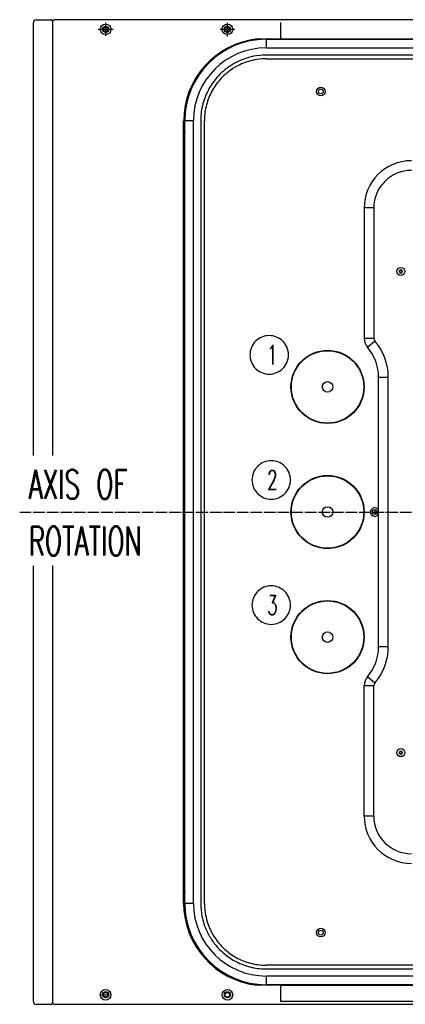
# Model space of a CAD drawing. Extents: x -1809 to 6113, y -4129 to 1471.
# Tile 192 of 197: x 4537 to 4938, y -612 to 411. Entities that reach past the tile are written whole.
import ezdxf

# ---------------------------------------------------------------- set-up
doc = ezdxf.new("R2010")
doc.units = 0
doc.linetypes.add('DOT_CENTER', pattern=[14, 12, -1, 0, -1])
doc.layers.get('0').update_dxf_attribs({"linetype": 'CONTINUOUS'})
for name, color, linetype in [('1', 7, 'CONTINUOUS'), ('VOLL3', 7, 'CONTINUOUS'), ('VOLL4', 7, 'CONTINUOUS')]:
    doc.layers.add(name, color=color, linetype=linetype)
doc.styles.add('CONVERTER_1', font='txt.shx', dxfattribs={"width": 0.63})

# ---------------------------------------------------------------- blocks, each defined once
blk = doc.blocks.new('GABEL_TOP__1062', base_point=(4288, 420.7))
at = {"layer": '1', "color": 3, "linetype": 'CONTINUOUS'}
for p, q in [((4808, 391.6), (5335, 391.5)), ((4707.5, -506.3), (4707.5, 306.3)), ((4808, -591.6), (5335, -591.6))]:
    blk.add_line(p, q, dxfattribs=at)
at = {"layer": '1', "color": 3, "linetype": 'DOT_CENTER'}
blk.add_line((4537.3, -100), (5720.7, -100), dxfattribs=at)
at = {"layer": 'VOLL3', "color": 3, "linetype": 'CONTINUOUS'}
for p, q in [((4554.5, 411.4), (4569.5, 411.4)), ((4571.5, 409.4), (4571.5, -41.2)), ((5335, 411.4), (4573.5, 411.4)), ((4551.5, -41.2), (4551.5, 408.4)), ((4634.2, 401.5), (4618.8, 401.5)), ((4626.5, 408.2), (4626.5, 394.6)), ((4760.7, 401.5), (4745.3, 401.5)), ((4753, 394.2), (4753, 408.2)), ((4551.5, -608.6), (4551.5, -156)), ((4571.5, -155.4), (4571.5, -609.6)), ((4622.3, -601.6), (4630.7, -601.6)), ((4569.5, -611.6), (4554.5, -611.6)), ((5332, -611.6), (4573.5, -611.6)), ((4932.7, -608.6), (4808, -608.6)), ((4932.7, -608.6), (4832.1, -608.6)), ((5335, -608.6), (4932.7, -608.6))]:
    blk.add_line(p, q, dxfattribs=at)
for centre, radius in [((4626.5, 401.5), 5.5), ((4626.5, 401.5), 3.2), ((4626.5, 401.5), 2.4), ((4753, 401.5), 5.5), ((4753, 401.5), 3.2), ((4753, 401.5), 2.4), ((4626.5, -601.6), 5.5), ((4626.5, -601.6), 3.2), ((4626.5, -601.6), 2.4), ((4753, -601.6), 5.5), ((4753, -601.6), 3.2), ((4753, -601.6), 2.4)]:
    blk.add_circle(centre, radius, dxfattribs=at)
for centre, radius, start, end in [((4554.5, 408.4), 3, 90, 180), ((4569.5, 409.4), 2, 0, 90), ((4573.5, 409.4), 2, 90, 180), ((4626.5, 401.5), 3, -162, 108), ((4753, 401.5), 3, -162, 108), ((4554.5, -608.6), 3, 180, -90), ((4569.5, -609.6), 2, -90, 0), ((4573.5, -609.6), 2, 180, -90)]:
    blk.add_arc(centre, radius, start, end, dxfattribs=at)
at = {"layer": 'VOLL4', "color": 3, "linetype": 'CONTINUOUS'}
for p, q in [((4808, 408.6), (4808, 391.6)), ((4784.2, 391.6), (4808, 391.6)), ((4808, -591.6), (4784.2, -591.6)), ((4808, -591.6), (4808, -608.6))]:
    blk.add_line(p, q, dxfattribs=at)
for centre, radius, start, end in [((4793.3, 306.3), 85.7, 96.0904, 180), ((4793.3, -506.3), 85.8, 180, -96.0904)]:
    blk.add_arc(centre, radius, start, end, dxfattribs=at)
blk = doc.blocks.new('MANI_TOPVIEW__1063', base_point=(2848.6, 751.8))
at = {"layer": '1'}
blk.add_blockref('GABEL_TOP__1062', (4288, 420.7), dxfattribs=at)
blk = doc.blocks.new('TH_B__1064', base_point=(3307.8, 283.1))
at = {"color": 7, "linetype": 'CONTINUOUS'}
for p, q in [((4793.1, 391.5), (4804.6, 391.5)), ((4793.3, 391.2), (4793.3, 382.2)), ((4793.3, 391.2), (5606.6, 391.2)), ((4808.1, 391.2), (4808.1, 391.5)), ((4808.1, 391.5), (5591.9, 391.5)), ((4793.3, 382.2), (5606.6, 382.2)), ((5606.7, 374.7), (4793.3, 374.7)), ((4793.4, 370.9), (5606.6, 370.9)), ((4708.6, 295.5), (4708.6, 307)), ((4708.8, 306.7), (4717.8, 306.7)), ((4708.8, -506.6), (4708.8, 306.7)), ((4717.8, -506.6), (4717.8, 306.7)), ((4725.3, 306.7), (4725.3, -506.7)), ((4729.1, -506.6), (4729.1, 306.6)), ((4708.6, 292), (4708.8, 292)), ((4708.6, -491.9), (4708.6, 292)), ((4905, 216), (4895, 216)), ((4895, 216), (4895, 80.4)), ((4905, 216), (4905, 80.4)), ((4932.2, 150.5), (4931.1, 150)), ((4931.1, 150), (4932.2, 149.5)), ((4933.1, 151), (4932.1, 151.7)), ((4932.1, 151.7), (4932.2, 150.5)), ((4932.2, 149.5), (4932.1, 148.3)), ((4932.1, 148.3), (4933.1, 149)), ((4934.1, 151.7), (4933.1, 151)), ((4933.1, 149), (4934.1, 148.3)), ((4934, 150.5), (4934.1, 151.7)), ((4935.1, 150), (4934, 150.5)), ((4934, 149.5), (4935.1, 150)), ((4934.1, 148.3), (4934, 149.5)), ((4905, 80.4), (4895, 80.4)), ((4898.4, 71.3), (4906, 77.8)), ((4910, 40), (4920, 40)), ((4910, -240), (4910, 40)), ((4920, -240), (4920, 40)), ((4906.1, -97.5), (4906, -100)), ((4906, -100), (4906.1, -102.5)), ((4920, -240), (4910, -240)), ((4906, -277.8), (4898.4, -271.3)), ((4895, -280.4), (4905, -280.4)), ((4895, -416), (4895, -280.4)), ((4905, -416), (4905, -280.4)), ((4932.2, -349.5), (4931.1, -350)), ((4931.1, -350), (4932.2, -350.5)), ((4932.1, -348.3), (4932.2, -349.5)), ((4933.1, -349), (4932.1, -348.3)), ((4932.2, -350.5), (4932.1, -351.7)), ((4932.1, -351.7), (4933.1, -351)), ((4934.1, -348.3), (4933.1, -349)), ((4933.1, -351), (4934.1, -351.7)), ((4934, -349.5), (4934.1, -348.3)), ((4935.1, -350), (4934, -349.5)), ((4934, -350.5), (4935.1, -350)), ((4934.1, -351.7), (4934, -350.5)), ((4905, -416), (4895, -416)), ((4708.8, -491.9), (4708.6, -491.9)), ((4708.6, -506.9), (4708.6, -495.4)), ((4717.8, -506.6), (4708.8, -506.6)), ((5606.6, -570.9), (4793.4, -570.9)), ((4793.3, -574.7), (5606.7, -574.7)), ((5606.6, -582.1), (4793.3, -582.1)), ((4793.3, -582.1), (4793.3, -591.1)), ((4804.6, -591.4), (4793.1, -591.4)), ((5606.6, -591.1), (4793.3, -591.1)), ((4808.1, -591.4), (4808.1, -591.1)), ((5591.9, -591.4), (4808.1, -591.4))]:
    blk.add_line(p, q, dxfattribs=at)
for centre, radius in [((4850, 337), 4.5), ((4850, 337), 2.5), ((4933.1, 150), 4.2), ((4933.1, 150), 4.15), ((4857, 30), 38), ((4857, 30), 37.6), ((4857, 30), 5.45), ((4857, -100), 38), ((4857, -100), 37.6), ((4857, -100), 5.45), ((4906, -100), 2.5), ((4857, -230), 38), ((4857, -230), 37.6), ((4857, -230), 5.45), ((4933.1, -350), 4.2), ((4933.1, -350), 4.15), ((4850, -537), 4.5), ((4850, -537), 2.5)]:
    blk.add_circle(centre, radius, dxfattribs=at)
for centre, radius, start, end in [((4793.1, 307), 84.5, 90, 180), ((4793.3, 306.7), 84.5, 90, 180), ((4804.6, 389.5), 2, 58.2117, 90), ((4793.3, 306.7), 75.5, 90, 180), ((4710.6, 295.5), 2, 180, -148.2117), ((4944, 216), 49, 90, 180), ((4944, 216), 39, 90, 180), ((4909, 80.4), 14, 180, -139.2939), ((4909, 80.4), 4, 180, -139.2939), ((4862, 40), 58, 0, 40.7061), ((4862, 40), 48, 0, 40.7061), ((4906, -100), 4.5, 27.266, -27.266), ((4862, -240), 48, -40.7061, 0), ((4862, -240), 58, -40.7061, 0), ((4909, -280.4), 14, 139.2939, 180), ((4909, -280.4), 4, 139.2939, 180), ((4944, -416), 49, 180, -90), ((4944, -416), 39, 180, -90), ((4710.6, -495.4), 2, 148.2117, 180), ((4793.1, -506.9), 84.5, 180, -90), ((4793.3, -506.6), 84.5, 180, -90), ((4793.3, -506.6), 75.5, 180, -90), ((4804.6, -589.4), 2, -90, -58.2117)]:
    blk.add_arc(centre, radius, start, end, dxfattribs=at)
for points, knots in [([(4793.3, 374.7), (4793.2, 374.7), (4793.1, 374.7), (4788.7, 374.7), (4784.4, 374.3), (4774.7, 372.4), (4769.3, 370.6), (4760.7, 366.5), (4757.3, 364.6), (4751, 360.1), (4748, 357.6), (4745.2, 354.8), (4741.2, 350.8), (4737.8, 346.4), (4732, 336.7), (4729.7, 331.5), (4726.5, 320.8), (4725.6, 315.2), (4725.3, 308.7), (4725.3, 307.9), (4725.3, 306.9), (4725.3, 306.8), (4725.3, 306.7)], [0, 0, 0, 0, 0.40337, 0.40337, 13.52804, 13.52804, 30.75641, 30.75641, 42.708869, 42.708869, 54.661329, 54.661329, 54.661329, 71.889628, 71.889628, 89.117923, 89.117923, 106.346215, 106.346215, 108.931019, 108.931019, 109.334267, 109.334267, 109.334267, 109.334267]), ([(4793.4, 370.9), (4792.9, 370.9), (4792.4, 370.9), (4788.3, 370.8), (4784.6, 370.4), (4775.8, 368.6), (4770.7, 367), (4762.6, 363.1), (4759.4, 361.3), (4753.4, 357), (4750.5, 354.7), (4747.9, 352.1), (4744.2, 348.3), (4740.9, 344.1), (4735.5, 335), (4733.3, 330.1), (4730.3, 319.9), (4729.4, 314.7), (4729.2, 308.9), (4729.1, 308.5), (4729.1, 307.6), (4729.1, 307.1), (4729.1, 306.6)], [0, 0, 0, 0, 1.344726, 1.344726, 11.531711, 11.531711, 26.2174, 26.2174, 36.405819, 36.405819, 46.594233, 46.594233, 46.594233, 61.279836, 61.279836, 75.96545, 75.96545, 90.651092, 90.651092, 91.853934, 91.853934, 93.197825, 93.197825, 93.197825, 93.197825]), ([(4725.3, -506.7), (4725.3, -506.8), (4725.3, -506.9), (4725.3, -511.3), (4725.7, -515.6), (4727.6, -525.3), (4729.4, -530.7), (4733.5, -539.3), (4735.4, -542.7), (4739.9, -549), (4742.4, -552), (4745.2, -554.8), (4749.2, -558.8), (4753.6, -562.2), (4763.3, -568), (4768.5, -570.3), (4779.2, -573.5), (4784.8, -574.4), (4791.3, -574.7), (4792.1, -574.7), (4793.1, -574.7), (4793.2, -574.7), (4793.3, -574.7)], [0, 0, 0, 0, 0.40337, 0.40337, 13.52804, 13.52804, 30.75641, 30.75641, 42.708869, 42.708869, 54.661329, 54.661329, 54.661329, 71.889628, 71.889628, 89.117923, 89.117923, 106.346215, 106.346215, 108.931019, 108.931019, 109.334267, 109.334267, 109.334267, 109.334267]), ([(4729.1, -506.6), (4729.1, -507.1), (4729.1, -507.6), (4729.2, -511.7), (4729.6, -515.4), (4731.4, -524.2), (4733, -529.3), (4736.9, -537.4), (4738.7, -540.6), (4743, -546.6), (4745.3, -549.5), (4747.9, -552.1), (4751.7, -555.8), (4755.9, -559.1), (4765, -564.5), (4769.9, -566.7), (4780.1, -569.7), (4785.3, -570.6), (4791.1, -570.8), (4791.5, -570.9), (4792.4, -570.9), (4792.9, -570.9), (4793.4, -570.9)], [0, 0, 0, 0, 1.344726, 1.344726, 11.531711, 11.531711, 26.2174, 26.2174, 36.405819, 36.405819, 46.594233, 46.594233, 46.594233, 61.279836, 61.279836, 75.96545, 75.96545, 90.651092, 90.651092, 91.853934, 91.853934, 93.197825, 93.197825, 93.197825, 93.197825])]:
    blk.add_open_spline(points, degree=3, knots=knots, dxfattribs=at)
blk = doc.blocks.new('TEXT__1065', base_point=(4780, -567.7))
at = {"layer": '1', "color": 1}
for points in [[(4796.4, 43.3), (4796.4, 43.3, 0.414214), (4816.4, 63.3), (4816.4, 63.3, 0.414214), (4796.4, 83.3), (4796.4, 83.3, 0.414214), (4776.4, 63.3), (4776.4, 63.3, 0.414214)], [(4798.5, -86.7), (4798.5, -86.7, 0.414214), (4818.5, -66.7), (4818.5, -66.7, 0.414214), (4798.5, -46.7), (4798.5, -46.7, 0.414214), (4778.5, -66.7), (4778.5, -66.7, 0.414214)], [(4798.5, -216.7), (4798.5, -216.7, 0.414214), (4818.5, -196.7), (4818.5, -196.7, 0.414214), (4798.5, -176.7), (4798.5, -176.7, 0.414214), (4778.5, -196.7), (4778.5, -196.7, 0.414214)]]:
    blk.add_lwpolyline(points, format="xyb", close=True, dxfattribs=at)
at = {"layer": '1', "color": 1, "style": 'CONVERTER_1', "width": 0.63}
for s, height, p in [('1', 20, (4794.3, 53.3)), ('AXIS OF', 30, (4546.5, -86.2)), ('2', 20, (4794.3, -76.7)), ('ROTATION', 30, (4546.5, -145.2)), ('3', 20, (4794.3, -206.7))]:
    blk.add_text(s, height=height, dxfattribs=at).set_placement(p)
blk = doc.blocks.new('TOPVIEW__1066', base_point=(2287.6, -951.8))
blk.add_blockref('TH_B__1064', (3307.8, 283.1))
at = {"layer": '1'}
for name, p in [('MANI_TOPVIEW__1063', (2848.6, 751.8)), ('TEXT__1065', (4780, -567.7))]:
    blk.add_blockref(name, p, dxfattribs=at)
blk = doc.blocks.new('QW__1067', base_point=(2268.16, -6106.36))
at = {"layer": '1'}
blk.add_blockref('TOPVIEW__1066', (2287.59, -951.84), dxfattribs=at)

msp = doc.modelspace()

# ---------------------------------------------------------------- block references
msp.add_blockref('QW__1067', (2268.2, -6106.4))

doc.saveas('drawing.dxf')
